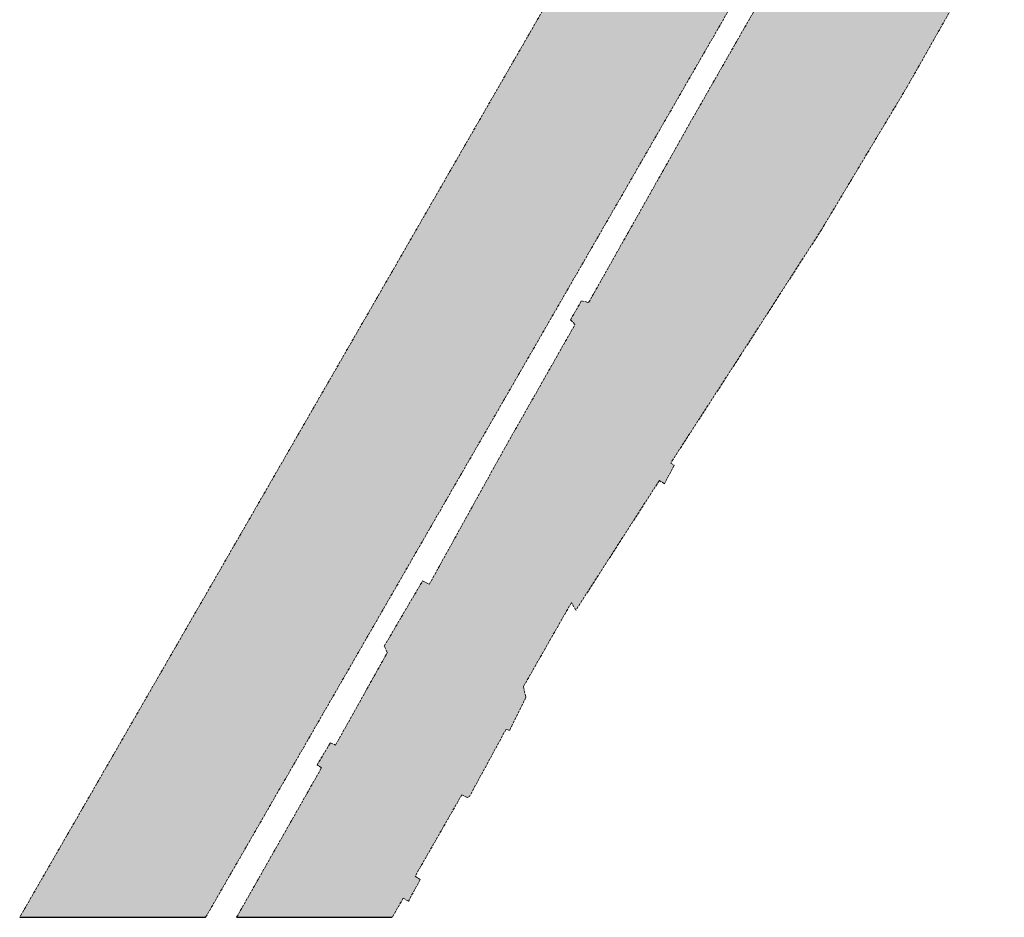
# Model space of a CAD drawing. Header units: metres. Extents: x 90616 to 91431, y 464084 to 465523.
# Tile 1 of 256: x 90691 to 90838, y 464084 to 464217. Entities that reach past the tile are written whole.
import ezdxf

# ---------------------------------------------------------------- set-up
doc = ezdxf.new("R2010")
doc.units = ezdxf.units.M
for name, pattern in [('AI-Linetype-107', [0.5588, 0.4191, -0.1397]), ('AI-Linetype-108', [0.5588, 0.4191, -0.1397]), ('AI-Linetype-111', [0.5588, 0.4191, -0.1397])]:
    doc.linetypes.add(name, pattern=pattern)
doc.layers.add('94.01_Rijbaan - road H', color=43, linetype='Continuous')
doc.layers.add('94.01_road', color=3, linetype='Continuous')

msp = doc.modelspace()

# ---------------------------------------------------------------- hatches: boundary and pattern name
at = {"layer": '94.01_Rijbaan - road H'}
h = msp.add_hatch(color=254, dxfattribs=at)
h.dxf.hatch_style = 1
h.paths.add_polyline_path([(90816.48, 464253.52), (90803.28, 464278.68), (90690.71, 464083.53), (90718.44, 464083.53)])
h = msp.add_hatch(color=254, dxfattribs=at)
h.dxf.hatch_style = 1
h.paths.add_polyline_path([(90832.23, 464223.57), (90818.24, 464250.18), (90809.14, 464234.23), (90791.04, 464202.62), (90775.55, 464175.18), (90774.49, 464175.46), (90772.84, 464172.6), (90773.51, 464171.9), (90762.96, 464153.34), (90751.78, 464133.16), (90750.79, 464133.69), (90745.07, 464123.95), (90745.53, 464123), (90737.81, 464109.21), (90737.03, 464109.53), (90735.05, 464106.24), (90735.72, 464105.82), (90723.06, 464083.53), (90746.27, 464083.53), (90747.9, 464086.38), (90748.67, 464085.92), (90750.44, 464089.14), (90749.69, 464089.66), (90756.64, 464101.8), (90757.42, 464101.38), (90757.77, 464101.52), (90763.24, 464111.57), (90763.74, 464111.36), (90766.2, 464116.33), (90765.82, 464117.89), (90772.98, 464130.45), (90773.65, 464129.32), (90786.1, 464148.65), (90786.84, 464148.15), (90788.32, 464150.91), (90787.79, 464151.26), (90798.24, 464167.38), (90810.27, 464186.04), (90823.11, 464207.46)])

# ---------------------------------------------------------------- linework, layer by layer
at = {"layer": '94.01_road'}
for p, q in [((90690.71, 464083.53), (90718.44, 464083.53)), ((90723.06, 464083.53), (90746.27, 464083.53))]:
    msp.add_line(p, q, dxfattribs=at)
at = {"layer": '94.01_road', "linetype": 'AI-Linetype-111', "lineweight": 5}
msp.add_lwpolyline([(90718.44, 464083.53), (90822.12, 464263.3), (90821.34, 464263.76), (90816.83, 464256), (90816.37, 464256.92), (90816.16, 464256.6), (90804.8, 464278.22), (90804.97, 464278.54), (90804.52, 464279.42), (90808.08, 464285.6), (90807.48, 464285.95), (90690.71, 464083.53)], dxfattribs=at)
at = {"layer": '94.01_road', "linetype": 'AI-Linetype-107', "lineweight": 5}
msp.add_lwpolyline([(90723.06, 464083.53), (90735.72, 464105.82), (90735.05, 464106.24), (90737.03, 464109.53), (90737.81, 464109.21), (90745.53, 464123), (90745.07, 464123.95), (90750.79, 464133.69), (90751.78, 464133.16), (90762.96, 464153.34), (90773.51, 464171.9), (90772.84, 464172.6), (90774.49, 464175.46), (90775.55, 464175.18), (90791.04, 464202.62), (90809.14, 464234.23), (90823.39, 464259.21), (90824.38, 464258.54), (90819.23, 464249.68)], dxfattribs=at)
at = {"layer": '94.01_road', "linetype": 'AI-Linetype-108', "lineweight": 5}
msp.add_lwpolyline([(90837.54, 464232.93), (90823.11, 464207.46), (90810.27, 464186.04), (90798.24, 464167.38), (90787.79, 464151.26), (90788.32, 464150.91), (90786.84, 464148.15), (90786.1, 464148.65), (90773.65, 464129.32), (90772.98, 464130.45), (90765.82, 464117.89), (90766.2, 464116.33), (90763.74, 464111.36), (90763.24, 464111.57), (90757.77, 464101.52), (90757.42, 464101.38), (90756.64, 464101.8), (90749.69, 464089.66), (90750.44, 464089.14), (90748.67, 464085.92), (90747.9, 464086.38), (90746.27, 464083.53)], dxfattribs=at)

doc.saveas('drawing.dxf')
